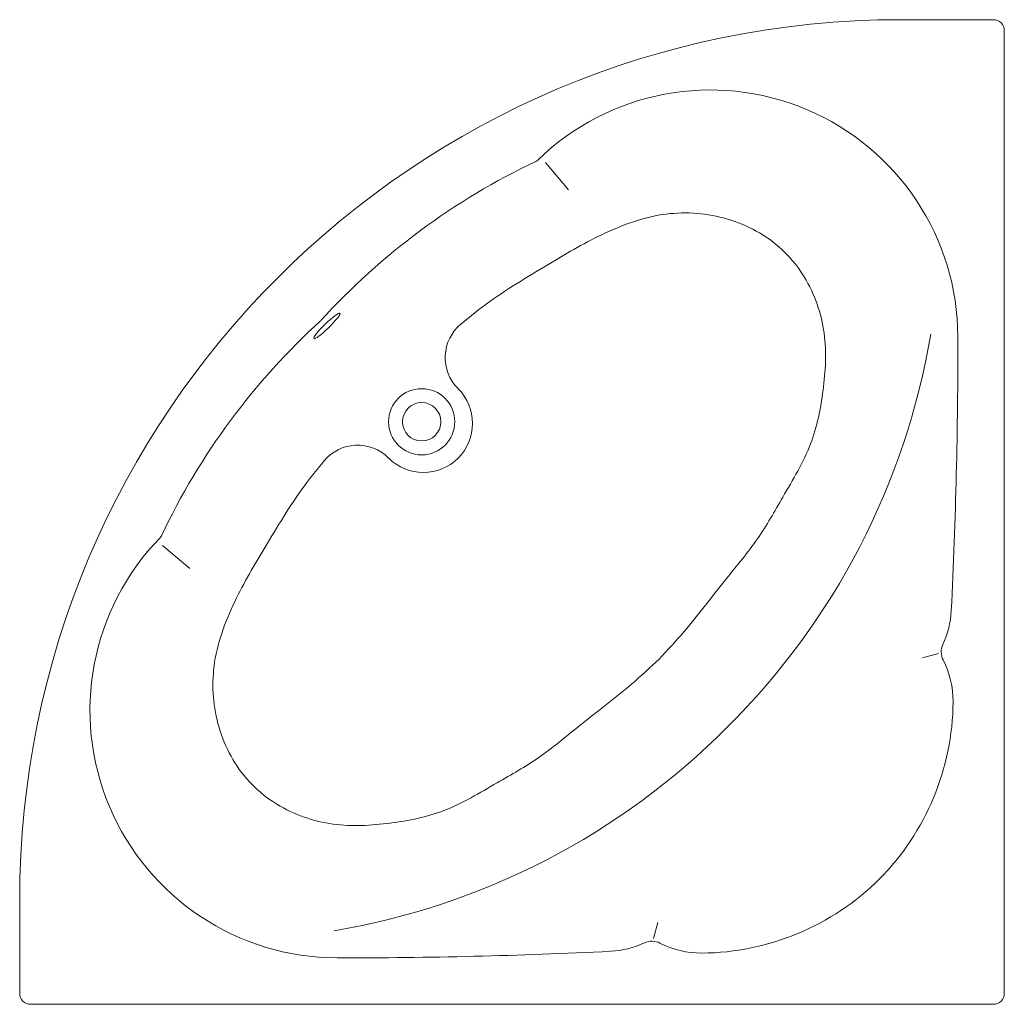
# Model space of a CAD drawing. Header units: millimetres. Extents: x -1.35 to 0, y 0 to 1.35.
import ezdxf

# ---------------------------------------------------------------- set-up
doc = ezdxf.new("R2010")
doc.units = ezdxf.units.MM
doc.layers.add('BLOCKS', color=3, linetype='Continuous')

msp = doc.modelspace()

# ---------------------------------------------------------------- linework, layer by layer
at = {"layer": 'BLOCKS', "lineweight": 0}
for p, q in [((-0.015, 1.35), (-0.1423, 1.35)), ((0, 0.015), (0, 1.335)), ((-0.6291, 1.154), (-0.5975, 1.1165)), ((-1.154, 0.6291), (-1.1165, 0.5975)), ((-0.0902, 0.4811), (-0.1121, 0.4752)), ((-1.35, 0.015), (-1.35, 0.1423)), ((-0.4811, 0.0902), (-0.4752, 0.1121)), ((-0.015, 0), (-1.335, 0))]:
    msp.add_line(p, q, dxfattribs=at)
for radius in [0.0454, 0.0263]:
    msp.add_circle((-0.7988, 0.7987), radius, dxfattribs=at)
for centre, radius, start, end in [((-0.1423, 0.1423), 1.2077, 90, 180), ((-0.015, 1.335), 0.015, 0, 90), ((-0.4031, 0.9142), 0.3394, 0.0858, 134.1961), ((-0.237, 0.2996), 0.9472, 115.3382, 137.6749), ((-0.6467, 1.1646), 0.01, 295.3382, 314.1961), ((-0.2996, 0.237), 0.9472, 132.3251, 154.6618), ((-0.7066, 0.8866), 0.06, 129.6286, 224.9861), ((-1.0786, 1.0835), 0.9915, 314.7997, 350.4282), ((-7.437, 0.9036), 7.3733, 357.17139, 0.0858), ((-0.7971, 0.7962), 0.0679, 315.5666, 44.9861), ((-0.8866, 0.7066), 0.06, 45.0139, 140.3714), ((-0.7962, 0.7971), 0.0679, 225.0139, 314.4334), ((-0.9142, 0.4031), 0.3394, 135.8039, 269.9142), ((-1.1646, 0.6467), 0.01, 315.8039, 334.6618), ((-0.1976, 0.5459), 0.125, 335.1317, 357.1714), ((-0.0623, 0.4832), 0.0242, 155.1317, 206.9157), ((-0.1953, 0.4157), 0.125, 359.492, 26.9157), ((-0.4201, 0.4177), 0.3499, 315.284, 359.492), ((-1.0835, 1.0786), 0.9915, 279.5718, 315.2003), ((-0.4177, 0.4201), 0.3499, 270.508, 314.716), ((-0.5459, 0.1976), 0.125, 272.8286, 294.8683), ((-0.4832, 0.0623), 0.0242, 63.0843, 114.8683), ((-0.4157, 0.1953), 0.125, 243.0843, 270.508), ((-0.9036, 7.437), 7.3733, 269.9142, 272.82861), ((-1.335, 0.015), 0.015, 180, 270), ((-0.015, 0.015), 0.015, 270, 0)]:
    msp.add_arc(centre, radius, start, end, dxfattribs=at)
msp.add_ellipse((-0.9288, 0.9301), major_axis=(-0.0179, -0.0174), ratio=0.135684, dxfattribs=at)
for points in [[(-0.4733, 0.4733), (-0.4617, 0.4857), (-0.4288, 0.521), (-0.3867, 0.5782), (-0.3368, 0.6365), (-0.3018, 0.7), (-0.262, 0.7645), (-0.2466, 0.8426), (-0.2419, 0.9217), (-0.2661, 0.9917), (-0.3142, 1.049), (-0.3832, 1.0839), (-0.4731, 1.0886), (-0.5562, 1.0559), (-0.6356, 1.0083), (-0.6995, 0.9698), (-0.7352, 0.9409), (-0.7449, 0.9328)], [(-0.4733, 0.4733), (-0.4857, 0.4617), (-0.521, 0.4288), (-0.5782, 0.3867), (-0.6365, 0.3368), (-0.7, 0.3018), (-0.7645, 0.262), (-0.8426, 0.2466), (-0.9217, 0.2419), (-0.9917, 0.2661), (-1.049, 0.3142), (-1.0839, 0.3832), (-1.0886, 0.4731), (-1.0559, 0.5562), (-1.0083, 0.6356), (-0.9698, 0.6995), (-0.9409, 0.7352), (-0.9328, 0.7449)]]:
    msp.add_open_spline(points, degree=3, knots=[0, 0, 0, 0, 50.909621, 144.716142, 212.986419, 280.043824, 362.284924, 438.045941, 515.967927, 597.938315, 652.575042, 737.293103, 821.538514, 914.889203, 1000.122926, 1100.173855, 1137.870067, 1137.870067, 1137.870067, 1137.870067], dxfattribs=at)

doc.saveas('drawing.dxf')
